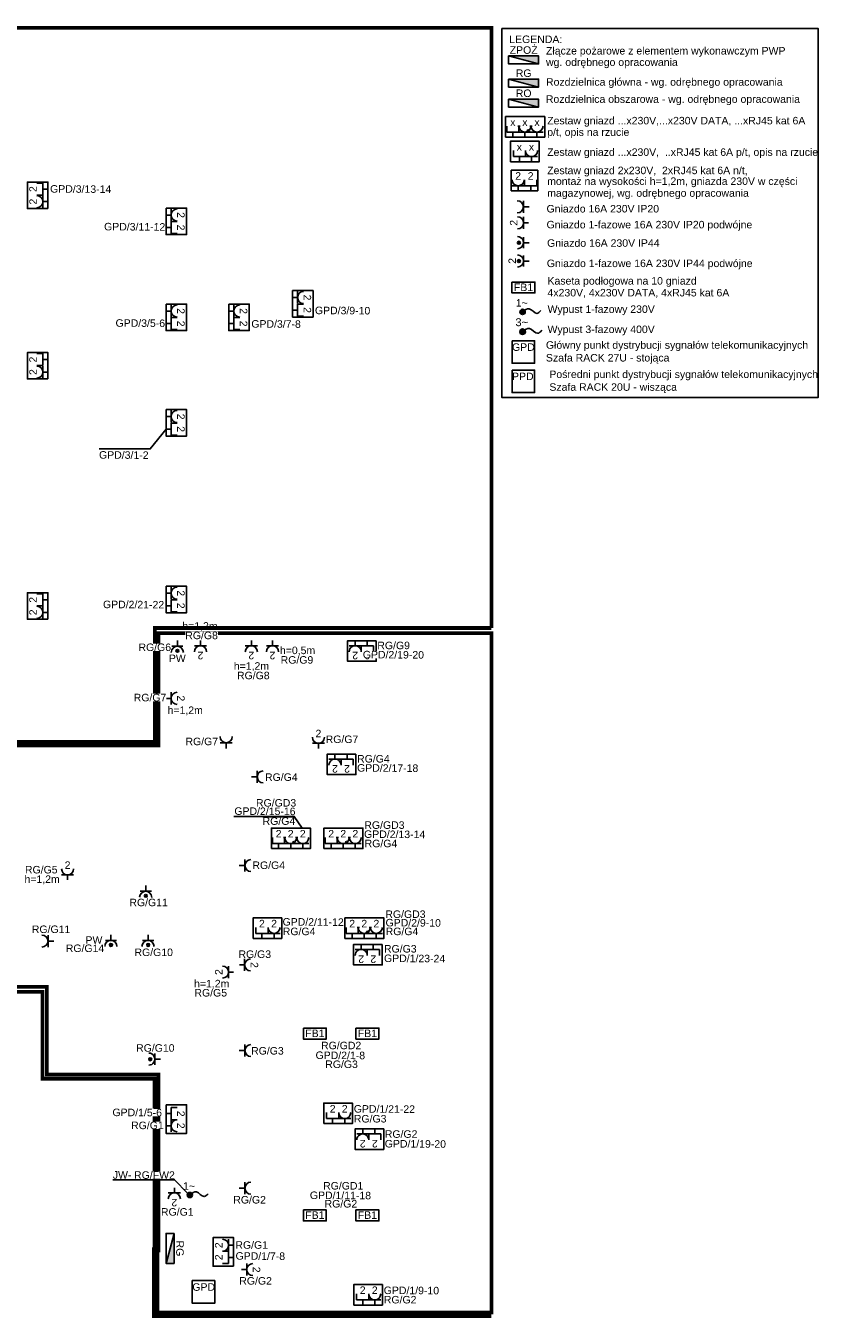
# Model space of a CAD drawing. Header units: millimetres. Extents: x 41440 to 68037, y 19518 to 23361.
# Tile 5 of 5: x 65861 to 68037, y 19876 to 23320. Entities that reach past the tile are written whole.
import ezdxf
from ezdxf.enums import TextEntityAlignment as Align

# ---------------------------------------------------------------- set-up
doc = ezdxf.new("R2010")
doc.units = ezdxf.units.MM
doc.header["$MEASUREMENT"] = 0
doc.linetypes.add('DASHED', pattern=[0.75, 0.5, -0.25])
for name, color, linetype in [('! PT ADRES - Gniazda LAN', 3, 'Continuous'), ('! PT Instalacja Gniazd', 5, 'Continuous'), ('! PT Instalacja gniazd 230V', 5, 'Continuous'), ('! PT Instalacja gniazd opisy', 7, 'Continuous'), ('! PT Instalacja gniazd wypust kablowy', 5, 'Continuous'), ('! PT Kasety podłogowe', 5, 'Continuous'), ('! PT Legenda', 7, 'Continuous'), ('! PT Opisy Legenda 2', 7, 'Continuous'), ('! PT Rozdzielnice', 5, 'Continuous'), ('! PT SRS', 1, 'Continuous'), ('! PT Zestawy gniazd', 5, 'Continuous'), ('! PTAdres - Instalacja gniazd', 5, 'Continuous'), ('! PTAdres - Instalacja gniazd DATA', 1, 'Continuous'), ('!PT Technologia numery', 6, 'Continuous'), ('!ZMIANY', 1, 'Continuous'), ('_HSA_ZAKRES_OPRACOWANIA', 213, 'Continuous')]:
    doc.layers.add(name, color=color, linetype=linetype)
doc.styles.add('ARIAL', font='arial.ttf')

# ---------------------------------------------------------------- blocks, each defined once
blk = doc.blocks.new('asa')
h = blk.add_hatch(color=1)
edge = h.paths.add_edge_path()
edge.add_ellipse((-435, 162), major_axis=(30.1, 0), ratio=1, start_angle=0, end_angle=360)
at = {"color": 5}
for points in [[(-1040, 0), (-1040, 546), (0, 546), (0, 0), (-1040, 0)], [(-366, 134), (-44, 134)], [(-205, 134), (-205, 0)]]:
    blk.add_lwpolyline(points, dxfattribs=at)
at = {"color": 3}
for points in [[(-1009, 134), (-1009, 294)], [(-1009, 134), (-687, 134)], [(-848, 134), (-848, 0)], [(-687, 134), (-687, 294)]]:
    blk.add_lwpolyline(points, dxfattribs=at)
at = {"color": 1}
for points in [[(-656, 294), (-719, 294)], [(-687, 134), (-366, 134)], [(-527, 134), (-527, 0)], [(-335, 294), (-397, 294)]]:
    blk.add_lwpolyline(points, dxfattribs=at)
blk.add_circle((-435, 162), 30.1, dxfattribs=at)
blk.add_arc((-527, 294), 161, 180, 360, dxfattribs=at)
at = {"color": 5}
blk.add_arc((-205, 294), 161, 180, 360, dxfattribs=at)
at = {"color": 3, "flags": 8}
blk.add_attdef('LICZBA_RJ', text='', height=200, dxfattribs=at).set_placement((-849, 235), align=Align.BOTTOM_CENTER)
at = {"color": 1, "flags": 8}
blk.add_attdef('LICZBA_DATA', text='', height=200, dxfattribs=at).set_placement((-527, 235), align=Align.BOTTOM_CENTER)
at = {"color": 5, "flags": 8}
blk.add_attdef('LICZBA_230V', text='', height=200, dxfattribs=at).set_placement((-205, 235), align=Align.BOTTOM_CENTER)
blk = doc.blocks.new('zw$490A')
at = {"color": 5}
for points in [[(-398, -294), (-398, 252), (366, 252), (366, -294), (-398, -294)], [(0, -160), (322, -160)], [(161, -161), (161, -294)]]:
    blk.add_lwpolyline(points, dxfattribs=at)
at = {"color": 3}
for points in [[(-322, -160), (-322, 0)], [(-322, -160), (0, -160)], [(-161, -161), (-161, -294)], [(0, -160), (0, 0)]]:
    blk.add_lwpolyline(points, dxfattribs=at)
at = {"color": 5}
blk.add_arc((161, 0), 161, 180, 360, dxfattribs=at)
at = {"color": 3, "flags": 8}
blk.add_attdef('LICZBA_RJ', text='', height=200, dxfattribs=at).set_placement((-161, -59), align=Align.BOTTOM_CENTER)
at = {"color": 5, "flags": 8}
blk.add_attdef('LICZBA_230V', text='', height=200, dxfattribs=at).set_placement((161, -59), align=Align.BOTTOM_CENTER)
blk = doc.blocks.new('Punkt dystrybucji sygnałów teletechnicznych')
at = {"color": 3}
blk.add_lwpolyline([(-30, 60), (30, 60), (30, 0), (-30, 0)], close=True, dxfattribs=at)
blk.add_attdef('NAZWA_SZAFY', (-30, 33), '', height=20, dxfattribs=at)
blk.add_attdef('NR_SZAFY', text='', height=20, dxfattribs=at).set_placement((0, 5), align=Align.CENTER)
blk = doc.blocks.new('A$7E8B171112287')
at = {"layer": '! PT Kasety podłogowe'}
blk.add_lwpolyline([(-30.6, 14.6), (30.6, 14.6), (30.6, -14.6), (-30.6, -14.6)], close=True, dxfattribs=at)
at = {"color": 1, "flags": 8}
blk.add_attdef('FB', text='', height=20, dxfattribs=at).set_placement((-10.3, -15.3), align=Align.BOTTOM_CENTER)
blk = doc.blocks.new('Rozdzielnica m')
blk.add_hatch(color=256).paths.add_polyline_path([(40, 21.2), (-40, 21.2), (40, 0)])
blk.add_lwpolyline([(40, 0), (-40, 21.2)])
blk.add_lwpolyline([(-40, 21.2), (40, 21.2), (40, 0), (-40, 0)], close=True)
at = {"color": 7}
blk.add_attdef('NAZWA', (10.4, 31.2), '', height=20, dxfattribs=at)
blk = doc.blocks.new('przyl_1faz')
blk.add_hatch(color=256).paths.add_polyline_path([(14.2, -0.5, 1), (-13.8, -0.5, 1)])
blk.add_circle((0.2, -0.5), 14)
blk.add_spline([(0.2, -0.5), (34.9, 16.4), (76.6, -8.5), (98.1, 6.6)], degree=3)
at = {"linetype": 'ByBlock', "style": 'ARIAL'}
blk.add_text('1~', height=40, dxfattribs=at).set_placement((-35.8, 27.5))
blk = doc.blocks.new('wypust 3 faz')
blk.add_hatch(color=256).paths.add_polyline_path([(-0.082, 0, 1), (0.082, 0, 1)])
blk.add_circle((0, 0), 0.0823)
blk.add_spline([(0, 0), (0.203, 0.099), (0.448, -0.047), (0.574, 0.041)], degree=3)
at = {"linetype": 'ByBlock', "style": 'ARIAL'}
blk.add_text('3~', height=0.2344, dxfattribs=at).set_placement((-0.211, 0.164))
blk = doc.blocks.new('*U8452')
blk.add_hatch(color=256).paths.add_polyline_path([(-23.3, 0, 1), (-31.1, 0, 1)])
for p, q in [((-15.1, -14.8), (-15.1, 14.9)), ((-15.1, 0.3), (-15.1, -14.8)), ((0, 0), (-15.1, 0))]:
    blk.add_line(p, q)
blk.add_circle((-27.2, 0), 3.88)
blk.add_arc((-31.2, 0.3), 16.1, 269.8291, 89.8291)
blk.add_attdef('ILOSC', (-28.5, -0.8), '', height=12)
blk = doc.blocks.new('*U8453')
for p, q in [((0, 0), (15.1, 0)), ((15.1, 15.9), (15.1, -16.3))]:
    blk.add_line(p, q)
blk.add_arc((31.2, -0.2), 16.1, 90, 270)
blk.add_attdef('KROTNOŚĆ', (43, 5.6), '', height=12, rotation=180)
blk = doc.blocks.new('A$7E8A6132161C0')
at = {"color": 5}
for points in [[(-16.1, 13.4), (16.1, 13.4)], [(0, 13.4), (0, 0)]]:
    blk.add_lwpolyline(points, dxfattribs=at)
blk.add_arc((0, 29.4), 16.1, 180, 360, dxfattribs=at)
at = {"color": 5, "flags": 8}
blk.add_attdef('LICZBA_230V', text='', height=20, dxfattribs=at).set_placement((0, 23.5), align=Align.BOTTOM_CENTER)
blk = doc.blocks.new('*U1270')
blk.add_hatch(color=256).paths.add_polyline_path([(-23.3, 0, 1), (-31.1, 0, 1)])
for p, q in [((-15.1, -14.8), (-15.1, 14.9)), ((-15.1, 0.3), (-15.1, -14.8)), ((0, 0), (-15.1, 0))]:
    blk.add_line(p, q)
blk.add_circle((-27.2, 0), 3.88)
blk.add_arc((-31.2, 0.3), 16.1, 269.8291, 89.8291)
blk.add_attdef('ILOSC', (-26.3, -1.2), '', height=12, rotation=90)
blk = doc.blocks.new('A$7E8A6134201B9')
at = {"layer": '! PT Instalacja gniazd 230V', "linetype": 'ByBlock', "lineweight": -2, "rotation": 270}
blk.add_blockref('*U1270', (0, 0), dxfattribs=at)
at = {"color": 5, "flags": 8}
blk.add_attdef('LICZBA_230V', text='', height=20, dxfattribs=at).set_placement((-4.1, 35.1, -8576.7), align=Align.BOTTOM_CENTER)
blk = doc.blocks.new('G$C3BBB513C')
at = {"color": 5}
blk.add_lwpolyline([(-51.9, 0), (-51.9, 54.6), (18.7, 54.6), (18.7, 0), (-51.9, 0)], dxfattribs=at)
at = {"color": 3}
for points in [[(-16.1, 13.4), (-16.1, 29.4)], [(-16.1, 13.4), (16.1, 13.4)], [(0, 13.4), (0, 0)], [(16.1, 13.4), (16.1, 29.4)]]:
    blk.add_lwpolyline(points, dxfattribs=at)
at = {"layer": '!PT Technologia numery'}
ref = blk.add_blockref('A$7E8A6132161C0', (-33.5, 0), dxfattribs=at)
ref.add_attrib('LICZBA_230V', '2', dxfattribs={"layer": '0', "color": 5, "height": 20, "style": 'ARIAL', "flags": 8}).set_placement((-33.4, 23.5), align=Align.BOTTOM_CENTER)
at = {"color": 3, "flags": 8}
blk.add_attdef('LICZBA_RJ', text='', height=20, dxfattribs=at).set_placement((0, 23.5), align=Align.BOTTOM_CENTER)

msp = doc.modelspace()

# ---------------------------------------------------------------- linework, layer by layer
at = {"layer": '! PT Opisy Legenda 2'}
msp.add_lwpolyline([(67129.4, 23313.2), (67973.1, 23313.2), (67973.1, 22330), (67129.4, 22330)], close=True, dxfattribs=at)
at = {"layer": '_HSA_ZAKRES_OPRACOWANIA', "linetype": 'DASHED', "ltscale": 60, "const_width": 10}
msp.add_lwpolyline([(65129.7, 21360.5), (65277.6, 21360.5), (65277.6, 21395.5), (65312.6, 21395.5), (65312.6, 21411.2), (65372.6, 21411.2), (65372.6, 21402.5), (66215.1, 21402.5), (66215.1, 21701.9), (67102, 21701.9), (67102, 19891.4), (66212.1, 19891.4), (66212.1, 20057.1), (66215.1, 20057.1), (66215.1, 20526.1), (65917.6, 20526.1), (65917.6, 20759.1), (65060.1, 20759.1), (65060.1, 21360.5)], dxfattribs=at)

# ---------------------------------------------------------------- block references
at = {"layer": '! PT Instalacja gniazd 230V', "linetype": 'ByBlock', "lineweight": -2}
for name, p, rotation in [('*U8453', (67202.3, 22837.9), 180), ('*U8453', (66395, 21394.9), 90), ('*U8452', (66181.1, 21029.1), 90), ('*U8453', (65935.6, 20881.2), 180), ('*U8452', (66088.3, 20898.1), 90), ('*U8452', (66187.3, 20898.1), 90)]:
    msp.add_blockref(name, p, dxfattribs=dict(at, rotation=rotation))
for name, p in [('*U8452', (67202.6, 22742.3)), ('*U8453', (66462.8, 21319)), ('*U8453', (66430.1, 21082.7)), ('*U8453', (66430.1, 20589.7)), ('*U8452', (66220.1, 20566.5)), ('*U8453', (66430.1, 20222.9))]:
    msp.add_blockref(name, p, dxfattribs=at)
at = {"layer": '! PT Instalacja gniazd wypust kablowy'}
for name, p, xscale, yscale, zscale in [('przyl_1faz', (67185, 22558.3), 0.5, 0.5, 0.5), ('wypust 3 faz', (67185.1, 22505.2), 90, 90, 90), ('przyl_1faz', (66298.3, 20204.8), 0.5, 0.5, 0.5)]:
    msp.add_blockref(name, p, dxfattribs=dict(at, xscale=xscale, yscale=yscale, zscale=zscale))
at = {"layer": '! PT Rozdzielnice'}
ref = msp.add_blockref('Rozdzielnica m', (67187.8, 23218.8, -7719), dxfattribs=at)
ref.add_attrib('NAZWA', 'ZPOŻ', dxfattribs={"layer": '0', "color": 7, "height": 20, "style": 'ARIAL'}).set_placement((67188, 23245.8, -7719), align=Align.CENTER)
ref = msp.add_blockref('Rozdzielnica m', (67187.8, 23157.2, -7719), dxfattribs=at)
ref.add_attrib('NAZWA', 'RG', dxfattribs={"layer": '0', "color": 7, "height": 20, "style": 'ARIAL'}).set_placement((67188, 23184.2, -7719), align=Align.CENTER)
ref = msp.add_blockref('Rozdzielnica m', (67187.8, 23103.7, -7719), dxfattribs=at)
ref.add_attrib('NAZWA', 'RO', dxfattribs={"layer": '0', "color": 7, "height": 20, "style": 'ARIAL'}).set_placement((67188, 23130.7, -7719), align=Align.CENTER)
ref = msp.add_blockref('Rozdzielnica m', (66235.1, 20062.3), dxfattribs=dict(at, rotation=270))
ref.add_attrib('NAZWA', 'RG', dxfattribs={"layer": '0', "color": 7, "height": 20, "rotation": 270, "style": 'ARIAL'}).set_placement((66262.1, 20062.2), align=Align.CENTER)
at = {"layer": '! PT SRS'}
ref = msp.add_blockref('Punkt dystrybucji sygnałów teletechnicznych', (67187, 22421.2, -7719), dxfattribs=at)
ref.add_attrib('NAZWA_SZAFY', 'GPD', (67157, 22454.2, -7719), dxfattribs={"layer": '0', "color": 3, "height": 20, "style": 'ARIAL'})
ref = msp.add_blockref('Punkt dystrybucji sygnałów teletechnicznych', (67187, 22343.1, -7719), dxfattribs=at)
ref.add_attrib('NAZWA_SZAFY', 'PPD', (67157, 22376.1, -7719), dxfattribs={"layer": '0', "color": 3, "height": 20, "style": 'ARIAL'})
ref = msp.add_blockref('Punkt dystrybucji sygnałów teletechnicznych', (66335, 19916.4), dxfattribs=at)
ref.add_attrib('NAZWA_SZAFY', 'GPD', (66305.1, 19949.4), dxfattribs={"layer": '0', "color": 3, "height": 20, "style": 'ARIAL'})
at = {"layer": '! PT Zestawy gniazd'}
ref = msp.add_blockref('asa', (67244, 23024, 857.7), dxfattribs=dict(at, xscale=0.1, yscale=0.1, zscale=0.1))
ref.add_attrib('LICZBA_230V', 'x', dxfattribs={"layer": '! PT Instalacja gniazd opisy', "color": 5, "height": 20, "style": 'ARIAL', "flags": 8}).set_placement((67223.5, 23047.5, 857.7), align=Align.BOTTOM_CENTER)
ref.add_attrib('LICZBA_DATA', 'x', dxfattribs={"layer": '! PT Instalacja gniazd opisy', "color": 1, "height": 20, "style": 'ARIAL', "flags": 8}).set_placement((67191.3, 23047.5, 857.7), align=Align.BOTTOM_CENTER)
ref.add_attrib('LICZBA_RJ', 'x', dxfattribs={"layer": '! PT Instalacja gniazd opisy', "color": 3, "height": 20, "style": 'ARIAL', "flags": 8}).set_placement((67159.1, 23047.5, 857.7), align=Align.BOTTOM_CENTER)
ref = msp.add_blockref('asa', (66619.8, 21127.9), dxfattribs=dict(at, xscale=0.1, yscale=0.1, zscale=0.1))
ref.add_attrib('LICZBA_230V', '2', dxfattribs={"layer": '! PT Instalacja gniazd opisy', "color": 5, "height": 20, "style": 'ARIAL', "flags": 8}).set_placement((66599.4, 21151.4), align=Align.BOTTOM_CENTER)
ref.add_attrib('LICZBA_DATA', '2', dxfattribs={"layer": '! PT Instalacja gniazd opisy', "color": 1, "height": 20, "style": 'ARIAL', "flags": 8}).set_placement((66567.2, 21151.4), align=Align.BOTTOM_CENTER)
ref.add_attrib('LICZBA_RJ', '2', dxfattribs={"layer": '! PT Instalacja gniazd opisy', "color": 3, "height": 20, "style": 'ARIAL', "flags": 8}).set_placement((66535, 21151.4), align=Align.BOTTOM_CENTER)
ref = msp.add_blockref('asa', (66759.8, 21127.9), dxfattribs=dict(at, xscale=0.1, yscale=0.1, zscale=0.1))
ref.add_attrib('LICZBA_230V', '2', dxfattribs={"layer": '! PT Instalacja gniazd opisy', "color": 5, "height": 20, "style": 'ARIAL', "flags": 8}).set_placement((66739.4, 21151.4), align=Align.BOTTOM_CENTER)
ref.add_attrib('LICZBA_DATA', '2', dxfattribs={"layer": '! PT Instalacja gniazd opisy', "color": 1, "height": 20, "style": 'ARIAL', "flags": 8}).set_placement((66707.2, 21151.4), align=Align.BOTTOM_CENTER)
ref.add_attrib('LICZBA_RJ', '2', dxfattribs={"layer": '! PT Instalacja gniazd opisy', "color": 3, "height": 20, "style": 'ARIAL', "flags": 8}).set_placement((66675, 21151.4), align=Align.BOTTOM_CENTER)
ref = msp.add_blockref('asa', (66815.8, 20888.4), dxfattribs=dict(at, xscale=0.1, yscale=0.1, zscale=0.1))
ref.add_attrib('LICZBA_230V', '2', dxfattribs={"layer": '! PT Instalacja gniazd opisy', "color": 5, "height": 20, "style": 'ARIAL', "flags": 8}).set_placement((66795.4, 20911.9), align=Align.BOTTOM_CENTER)
ref.add_attrib('LICZBA_DATA', '2', dxfattribs={"layer": '! PT Instalacja gniazd opisy', "color": 1, "height": 20, "style": 'ARIAL', "flags": 8}).set_placement((66763.2, 20911.9), align=Align.BOTTOM_CENTER)
ref.add_attrib('LICZBA_RJ', '2', dxfattribs={"layer": '! PT Instalacja gniazd opisy', "color": 3, "height": 20, "style": 'ARIAL', "flags": 8}).set_placement((66731, 20911.9), align=Align.BOTTOM_CENTER)
at = {"layer": '!PT Technologia numery'}
ref = msp.add_blockref('A$7E8A6132161C0', (67201, 22795.3), dxfattribs=dict(at, rotation=90))
ref.add_attrib('LICZBA_230V', '2', dxfattribs={"layer": '0', "color": 5, "height": 20, "rotation": 90, "style": 'ARIAL', "flags": 8}).set_placement((67177.4, 22795.4), align=Align.BOTTOM_CENTER)
ref = msp.add_blockref('A$7E8A6134201B9', (67202.6, 22693.4), dxfattribs=dict(at, rotation=90))
ref.add_attrib('LICZBA_230V', '2', dxfattribs={"layer": '0', "color": 5, "height": 20, "rotation": 90, "style": 'ARIAL', "flags": 8}).set_placement((67173.5, 22694, -8576.7), align=Align.BOTTOM_CENTER)
ref = msp.add_blockref('A$7E8B171112287', (67187.4, 22623), dxfattribs=at)
ref.add_attrib('FB', 'FB1', dxfattribs={"layer": '0', "color": 1, "height": 20, "style": 'ARIAL', "flags": 8}).set_placement((67187.6, 22607.7), align=Align.BOTTOM_CENTER)
ref = msp.add_blockref('A$7E8A6132161C0', (66326.9, 21681.9), dxfattribs=dict(at, rotation=180))
ref.add_attrib('LICZBA_230V', '2', dxfattribs={"layer": '0', "color": 5, "height": 20, "rotation": 180, "style": 'ARIAL', "flags": 8}).set_placement((66326.8, 21658.3), align=Align.BOTTOM_CENTER)
ref = msp.add_blockref('A$7E8A6132161C0', (66462.3, 21681.9), dxfattribs=dict(at, rotation=180))
ref.add_attrib('LICZBA_230V', '2', dxfattribs={"layer": '0', "color": 5, "height": 20, "rotation": 180, "style": 'ARIAL', "flags": 8}).set_placement((66462.3, 21658.3), align=Align.BOTTOM_CENTER)
ref = msp.add_blockref('A$7E8A6132161C0', (66518.6, 21681.9), dxfattribs=dict(at, rotation=180))
ref.add_attrib('LICZBA_230V', '2', dxfattribs={"layer": '0', "color": 5, "height": 20, "rotation": 180, "style": 'ARIAL', "flags": 8}).set_placement((66518.6, 21658.3), align=Align.BOTTOM_CENTER)
ref = msp.add_blockref('A$7E8A6132161C0', (66235.1, 21528.2), dxfattribs=dict(at, rotation=270))
ref.add_attrib('LICZBA_230V', '2', dxfattribs={"layer": '0', "color": 5, "height": 20, "rotation": 270, "style": 'ARIAL', "flags": 8}).set_placement((66258.6, 21528.2), align=Align.BOTTOM_CENTER)
ref = msp.add_blockref('A$7E8A6132161C0', (66641, 21394.9), dxfattribs=at)
ref.add_attrib('LICZBA_230V', '2', dxfattribs={"layer": '0', "color": 5, "height": 20, "style": 'ARIAL', "flags": 8}).set_placement((66641, 21418.4), align=Align.BOTTOM_CENTER)
ref = msp.add_blockref('A$7E8A6132161C0', (65972.6, 21044.1), dxfattribs=at)
ref.add_attrib('LICZBA_230V', '2', dxfattribs={"layer": '0', "color": 5, "height": 20, "style": 'ARIAL', "flags": 8}).set_placement((65972.6, 21067.7), align=Align.BOTTOM_CENTER)
ref = msp.add_blockref('A$7E8A6132161C0', (66415.1, 20798.7), dxfattribs=dict(at, rotation=90))
ref.add_attrib('LICZBA_230V', '2', dxfattribs={"layer": '0', "color": 5, "height": 20, "rotation": 90, "style": 'ARIAL', "flags": 8}).set_placement((66391.5, 20798.8), align=Align.BOTTOM_CENTER)
ref = msp.add_blockref('A$7E8A6132161C0', (66431, 20817.7), dxfattribs=dict(at, rotation=270))
ref.add_attrib('LICZBA_230V', '2', dxfattribs={"layer": '0', "color": 5, "height": 20, "rotation": 270, "style": 'ARIAL', "flags": 8}).set_placement((66454.5, 20817.6), align=Align.BOTTOM_CENTER)
ref = msp.add_blockref('A$7E8B171112287', (66631.5, 20634.7), dxfattribs=at)
ref.add_attrib('FB', 'FB1', dxfattribs={"layer": '0', "color": 1, "height": 20, "style": 'ARIAL', "flags": 8}).set_placement((66631.6, 20619.4), align=Align.BOTTOM_CENTER)
ref = msp.add_blockref('A$7E8B171112287', (66771.5, 20634.7), dxfattribs=at)
ref.add_attrib('FB', 'FB1', dxfattribs={"layer": '0', "color": 1, "height": 20, "style": 'ARIAL', "flags": 8}).set_placement((66771.6, 20619.4), align=Align.BOTTOM_CENTER)
ref = msp.add_blockref('A$7E8B171112287', (66631.5, 20150.4), dxfattribs=at)
ref.add_attrib('FB', 'FB1', dxfattribs={"layer": '0', "color": 1, "height": 20, "style": 'ARIAL', "flags": 8}).set_placement((66631.6, 20135.1), align=Align.BOTTOM_CENTER)
ref = msp.add_blockref('A$7E8B171112287', (66771.5, 20150.4), dxfattribs=at)
ref.add_attrib('FB', 'FB1', dxfattribs={"layer": '0', "color": 1, "height": 20, "style": 'ARIAL', "flags": 8}).set_placement((66771.6, 20135.1), align=Align.BOTTOM_CENTER)
ref = msp.add_blockref('A$7E8A6132161C0', (66436.5, 20005.8), dxfattribs=dict(at, rotation=270))
ref.add_attrib('LICZBA_230V', '2', dxfattribs={"layer": '0', "color": 5, "height": 20, "rotation": 270, "style": 'ARIAL', "flags": 8}).set_placement((66460, 20005.7), align=Align.BOTTOM_CENTER)
at = {"layer": '!ZMIANY'}
ref = msp.add_blockref('zw$490A', (67192.7, 22987.7, 0), dxfattribs=dict(at, xscale=0.1, yscale=0.1, zscale=0.1))
ref.add_attrib('LICZBA_RJ', 'x', dxfattribs={"layer": '0', "color": 3, "height": 20, "style": 'ARIAL', "flags": 8}).set_placement((67176.5, 22981.8, 0), align=Align.BOTTOM_CENTER)
ref.add_attrib('LICZBA_230V', 'x', dxfattribs={"layer": '0', "color": 5, "height": 20, "style": 'ARIAL', "flags": 8}).set_placement((67208.8, 22981.8, 0), align=Align.BOTTOM_CENTER)
ref = msp.add_blockref('zw$490A', (66755.2, 21652.4), dxfattribs=dict(at, xscale=0.1, yscale=0.1, zscale=0.1, rotation=179.99996003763))
ref.add_attrib('LICZBA_RJ', '2', dxfattribs={"layer": '0', "color": 3, "height": 20, "rotation": 180, "style": 'ARIAL', "flags": 8}).set_placement((66771.3, 21658.3), align=Align.BOTTOM_CENTER)
ref.add_attrib('LICZBA_230V', '2', dxfattribs={"layer": '0', "color": 5, "height": 20, "rotation": 180, "style": 'ARIAL', "flags": 8}).set_placement((66739.1, 21658.3), align=Align.BOTTOM_CENTER)
ref = msp.add_blockref('zw$490A', (66701.3, 21350.4), dxfattribs=dict(at, xscale=0.1, yscale=0.1, zscale=0.1, rotation=179.99996003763))
ref.add_attrib('LICZBA_RJ', '2', dxfattribs={"layer": '0', "color": 3, "height": 20, "rotation": 180, "style": 'ARIAL', "flags": 8}).set_placement((66717.4, 21356.3), align=Align.BOTTOM_CENTER)
ref.add_attrib('LICZBA_230V', '2', dxfattribs={"layer": '0', "color": 5, "height": 20, "rotation": 180, "style": 'ARIAL', "flags": 8}).set_placement((66685.2, 21356.3), align=Align.BOTTOM_CENTER)
ref = msp.add_blockref('zw$490A', (66506.7, 20917.8), dxfattribs=dict(at, xscale=0.1, yscale=0.1, zscale=0.1))
ref.add_attrib('LICZBA_RJ', '2', dxfattribs={"layer": '0', "color": 3, "height": 20, "style": 'ARIAL', "flags": 8}).set_placement((66490.5, 20911.9), align=Align.BOTTOM_CENTER)
ref.add_attrib('LICZBA_230V', '2', dxfattribs={"layer": '0', "color": 5, "height": 20, "style": 'ARIAL', "flags": 8}).set_placement((66522.8, 20911.9), align=Align.BOTTOM_CENTER)
ref = msp.add_blockref('zw$490A', (66771.2, 20843), dxfattribs=dict(at, xscale=0.1, yscale=0.1, zscale=0.1, rotation=179.99996003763))
ref.add_attrib('LICZBA_RJ', '2', dxfattribs={"layer": '0', "color": 3, "height": 20, "rotation": 180, "style": 'ARIAL', "flags": 8}).set_placement((66787.4, 20848.9), align=Align.BOTTOM_CENTER)
ref.add_attrib('LICZBA_230V', '2', dxfattribs={"layer": '0', "color": 5, "height": 20, "rotation": 180, "style": 'ARIAL', "flags": 8}).set_placement((66755.1, 20848.9), align=Align.BOTTOM_CENTER)
ref = msp.add_blockref('zw$490A', (66264.5, 20405.3), dxfattribs=dict(at, xscale=0.1, yscale=0.1, zscale=0.1, rotation=270))
ref.add_attrib('LICZBA_RJ', '2', dxfattribs={"layer": '0', "color": 3, "height": 20, "rotation": 270, "style": 'ARIAL', "flags": 8}).set_placement((66258.6, 20421.4), align=Align.BOTTOM_CENTER)
ref.add_attrib('LICZBA_230V', '2', dxfattribs={"layer": '0', "color": 5, "height": 20, "rotation": 270, "style": 'ARIAL', "flags": 8}).set_placement((66258.6, 20389.2), align=Align.BOTTOM_CENTER)
ref = msp.add_blockref('zw$490A', (66695.1, 20424.3), dxfattribs=dict(at, xscale=0.1, yscale=0.1, zscale=0.1))
ref.add_attrib('LICZBA_RJ', '2', dxfattribs={"layer": '0', "color": 3, "height": 20, "style": 'ARIAL', "flags": 8}).set_placement((66679, 20418.4), align=Align.BOTTOM_CENTER)
ref.add_attrib('LICZBA_230V', '2', dxfattribs={"layer": '0', "color": 5, "height": 20, "style": 'ARIAL', "flags": 8}).set_placement((66711.2, 20418.4), align=Align.BOTTOM_CENTER)
ref = msp.add_blockref('zw$490A', (66775.2, 20351.4), dxfattribs=dict(at, xscale=0.1, yscale=0.1, zscale=0.1, rotation=179.99996003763))
ref.add_attrib('LICZBA_RJ', '2', dxfattribs={"layer": '0', "color": 3, "height": 20, "rotation": 180, "style": 'ARIAL', "flags": 8}).set_placement((66791.4, 20357.3), align=Align.BOTTOM_CENTER)
ref.add_attrib('LICZBA_230V', '2', dxfattribs={"layer": '0', "color": 5, "height": 20, "rotation": 180, "style": 'ARIAL', "flags": 8}).set_placement((66759.1, 20357.3), align=Align.BOTTOM_CENTER)
ref = msp.add_blockref('zw$490A', (66385.6, 20054.6), dxfattribs=dict(at, xscale=0.1, yscale=0.1, zscale=0.1, rotation=89.99997324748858))
ref.add_attrib('LICZBA_RJ', '2', dxfattribs={"layer": '0', "color": 3, "height": 20, "rotation": 90, "style": 'ARIAL', "flags": 8}).set_placement((66391.5, 20038.5), align=Align.BOTTOM_CENTER)
ref.add_attrib('LICZBA_230V', '2', dxfattribs={"layer": '0', "color": 5, "height": 20, "rotation": 90, "style": 'ARIAL', "flags": 8}).set_placement((66391.5, 20070.7), align=Align.BOTTOM_CENTER)
ref = msp.add_blockref('zw$490A', (66775.1, 19940.9), dxfattribs=dict(at, xscale=0.1, yscale=0.1, zscale=0.1))
ref.add_attrib('LICZBA_RJ', '2', dxfattribs={"layer": '0', "color": 3, "height": 20, "style": 'ARIAL', "flags": 8}).set_placement((66759, 19935), align=Align.BOTTOM_CENTER)
ref.add_attrib('LICZBA_230V', '2', dxfattribs={"layer": '0', "color": 5, "height": 20, "style": 'ARIAL', "flags": 8}).set_placement((66791.2, 19935), align=Align.BOTTOM_CENTER)
ref = msp.add_blockref('G$C3BBB513C', (65920.1, 22885.3), dxfattribs=dict(rotation=90))
ref.add_attrib('LICZBA_RJ', '2', dxfattribs={"color": 3, "height": 20, "rotation": 90, "style": 'ARIAL', "flags": 8}).set_placement((65896.5, 22885.3), align=Align.BOTTOM_CENTER)
ref = msp.add_blockref('G$C3BBB513C', (67206.7, 22880.8))
ref.add_attrib('LICZBA_RJ', '2', dxfattribs={"color": 3, "height": 20, "style": 'ARIAL', "flags": 8}).set_placement((67206.6, 22904.3), align=Align.BOTTOM_CENTER)
ref = msp.add_blockref('G$C3BBB513C', (66235.1, 22782.7), dxfattribs=dict(rotation=270))
ref.add_attrib('LICZBA_RJ', '2', dxfattribs={"color": 3, "height": 20, "rotation": 270, "style": 'ARIAL', "flags": 8}).set_placement((66258.6, 22782.8), align=Align.BOTTOM_CENTER)
ref = msp.add_blockref('G$C3BBB513C', (66572.1, 22562.9), dxfattribs=dict(rotation=270))
ref.add_attrib('LICZBA_RJ', '2', dxfattribs={"color": 3, "height": 20, "rotation": 270, "style": 'ARIAL', "flags": 8}).set_placement((66595.6, 22562.9), align=Align.BOTTOM_CENTER)
ref = msp.add_blockref('G$C3BBB513C', (66235.1, 22526.8), dxfattribs=dict(rotation=270))
ref.add_attrib('LICZBA_RJ', '2', dxfattribs={"color": 3, "height": 20, "rotation": 270, "style": 'ARIAL', "flags": 8}).set_placement((66258.6, 22526.8), align=Align.BOTTOM_CENTER)
ref = msp.add_blockref('G$C3BBB513C', (66402.1, 22526.8), dxfattribs=dict(rotation=270))
ref.add_attrib('LICZBA_RJ', '2', dxfattribs={"color": 3, "height": 20, "rotation": 270, "style": 'ARIAL', "flags": 8}).set_placement((66425.6, 22526.8), align=Align.BOTTOM_CENTER)
ref = msp.add_blockref('G$C3BBB513C', (65920.1, 22431.1), dxfattribs=dict(rotation=90))
ref.add_attrib('LICZBA_RJ', '2', dxfattribs={"color": 3, "height": 20, "rotation": 90, "style": 'ARIAL', "flags": 8}).set_placement((65896.5, 22431), align=Align.BOTTOM_CENTER)
ref = msp.add_blockref('G$C3BBB513C', (66235.1, 22245.6), dxfattribs=dict(rotation=270))
ref.add_attrib('LICZBA_RJ', '2', dxfattribs={"color": 3, "height": 20, "rotation": 270, "style": 'ARIAL', "flags": 8}).set_placement((66258.6, 22245.6), align=Align.BOTTOM_CENTER)
ref = msp.add_blockref('G$C3BBB513C', (65920.1, 21790.8), dxfattribs=dict(rotation=90))
ref.add_attrib('LICZBA_RJ', '2', dxfattribs={"color": 3, "height": 20, "rotation": 90, "style": 'ARIAL', "flags": 8}).set_placement((65896.5, 21790.7), align=Align.BOTTOM_CENTER)
ref = msp.add_blockref('G$C3BBB513C', (66235.1, 21774.9), dxfattribs=dict(rotation=270))
ref.add_attrib('LICZBA_RJ', '2', dxfattribs={"color": 3, "height": 20, "rotation": 270, "style": 'ARIAL', "flags": 8}).set_placement((66258.6, 21775), align=Align.BOTTOM_CENTER)

# ---------------------------------------------------------------- texts
at = {"layer": '! PT Legenda', "style": 'ARIAL'}
for s, p in [('Zestaw gniazd ...x230V,...x230V DATA, ...xRJ45 kat 6A ', (67250.7, 23057.7, 857.7)), ('p/t, opis na rzucie', (67250.7, 23027.1, 888.5)), ('Zestaw gniazd ...x230V,  ..xRJ45 kat 6A p/t, opis na rzucie', (67250.7, 22973.8, 888.5)), ('Zestaw gniazd 2x230V,  2xRJ45 kat 6A n/t, ', (67250.7, 22925, 888.5)), ('montaż na wysokości h=1,2m, gniazda 230V w części ', (67250.7, 22896.3, 888.5)), ('magazynowej, wg. odrębnego opracowania', (67250.7, 22864.8, 888.5)), ('Kaseta podłogowa na 10 gniazd ', (67251.5, 22630.8, 8576.7)), ('4x230V, 4x230V DATA, 4xRJ45 kat 6A', (67251.5, 22599.2, 8576.7))]:
    msp.add_text(s, height=20, dxfattribs=at).set_placement(p)
at = {"layer": '! PT Opisy Legenda 2', "style": 'ARIAL'}
for s, p in [('LEGENDA:', (67149.7, 23274.5, 7719)), ('Złącze pożarowe z elementem wykonawczym PWP', (67247.6, 23243.9, 857.7)), ('wg. odrębnego opracowania', (67247.6, 23213.5, 857.7)), ('Rozdzielnica główna - wg. odrębnego opracowania', (67247.6, 23160.8, 857.7)), ('Rozdzielnica obszarowa - wg. odrębnego opracowania', (67247.2, 23115.1, 857.7)), ('Gniazdo 16A 230V IP20', (67249, 22822.9)), ('Gniazdo 1-fazowe 16A 230V IP20 podwójne', (67249, 22780.6)), ('Gniazdo 16A 230V IP44', (67250.4, 22731.5)), ('Gniazdo 1-fazowe 16A 230V IP44 podwójne', (67249.7, 22677.4, 97.4)), ('Wypust 1-fazowy 230V', (67251.7, 22555.3, 8576.7)), ('Wypust 3-fazowy 400V', (67251.6, 22501.6, 8623.1)), ('Główny punkt dystrybucji sygnałów telekomunikacyjnych', (67247.3, 22459.8, -7719)), ('Szafa RACK 27U - stojąca', (67247.3, 22425.8, -7719)), ('Pośredni punkt dystrybucji sygnałów telekomunikacyjnych', (67256.5, 22381.8, -7719)), ('Szafa RACK 20U - wisząca', (67256.5, 22347.8, -7719)), ('h=1,2m', (66278.4, 21711.1, -7719)), ('h=0,5m', (66538.5, 21646, -7719)), ('PW', (66242.5, 21624.9, 857.7)), ('h=1,2m', (66415.6, 21604.4, -7719)), ('h=1,2m', (65857.8, 21036.3, -7719)), ('PW', (66020.3, 20874, 857.7)), ('h=1,2m', (66309.7, 20758, -7719))]:
    msp.add_text(s, height=20, dxfattribs=at).set_placement(p)

# ---------------------------------------------------------------- next in the draw order: texts
at = {"layer": '! PT Instalacja Gniazd', "char_height": 20, "attachment_point": 1, "style": 'ARIAL', "bg_fill": 3, "box_fill_scale": 1, "bg_fill_color": 256, "bg_fill_true_color": 13158600, "bg_fill_transparency": 0}
for insert in [(66461.7, 20598.9, -11578.5), (66659.2, 20563.1, -11578.5)]:
    msp.add_mtext('RG/G3', dxfattribs=dict(at, insert=insert))
at = {"layer": '! PTAdres - Instalacja gniazd', "char_height": 20, "attachment_point": 1, "style": 'ARIAL', "bg_fill": 3, "box_fill_scale": 1, "bg_fill_color": 256, "bg_fill_true_color": 13158600, "bg_fill_transparency": 0}
for s, insert in [('RG/G5', (65859.1, 21081.6, -11578.5)), ('RG/G4', (66465.2, 21093.5, -11578.5)), ('RG/G11', (66137.3, 20994.2, -11578.5)), ('RG/G11', (65877.4, 20922.8, -11578.5)), ('RG/G4', (66546.1, 20917.1, -11578.5)), ('RG/G4', (66820.3, 20917.1, -11578.5)), ('RG/G14', (65967.9, 20872.2, -11578.5)), ('RG/G3', (66815.8, 20870.8, -11578.5)), ('RG/G10', (66150.9, 20861.4, -11578.5)), ('RG/G3', (66428, 20856.4, -11578.5))]:
    msp.add_mtext(s, dxfattribs=dict(at, insert=insert))
at = {"layer": '! PTAdres - Instalacja gniazd DATA', "char_height": 20, "attachment_point": 1, "style": 'ARIAL', "bg_fill": 3, "box_fill_scale": 1, "bg_fill_color": 256, "bg_fill_true_color": 13158600, "bg_fill_transparency": 0}
for s, insert in [('RG/GD3', (66474.7, 21259.7, -11578.5)), ('RG/GD3', (66763.4, 21200.4, -11578.5)), ('RG/GD3', (66819.4, 20963, -11578.5)), ('RG/GD2', (66648.1, 20613.1, -11578.5)), ('RG/GD1', (66653.6, 20239.2, -11578.5))]:
    msp.add_mtext(s, dxfattribs=dict(at, insert=insert))

# ---------------------------------------------------------------- next in the draw order: linework, layer by layer
at = {"layer": '_HSA_ZAKRES_OPRACOWANIA', "color": 4, "linetype": 'DASHED', "ltscale": 60, "const_width": 10}
for points in [[(67102, 21715.6), (67102, 23315.3), (54828.5, 23315.3), (54828.5, 21159.8), (65059.7, 21159.8)], [(67102, 21715.6), (66204.8, 21715.6), (66204.8, 21411.8), (65380.9, 21411.8), (65380.9, 21423.1), (65302.1, 21423.1), (65302.1, 21405.3), (65266.9, 21405.3), (65266.9, 21370.5), (65050, 21370.5), (65050, 21159.8)], [(65059.7, 20746.1), (65905.7, 20746.1), (65905.7, 20514.6), (66204.7, 20514.6), (66204.7, 20060), (66202.7, 20060), (66202.7, 19881.5), (67102, 19881.5)]]:
    msp.add_lwpolyline(points, dxfattribs=at)

# ---------------------------------------------------------------- next in the draw order: texts
at = {"layer": '! PT ADRES - Gniazda LAN', "char_height": 20, "attachment_point": 1, "rotation": 359.6784, "style": 'ARIAL', "bg_fill": 3, "box_fill_scale": 1, "bg_fill_color": 256, "bg_fill_true_color": 13158600, "bg_fill_transparency": 0}
for s, insert in [('GPD/2/11-12', (66545.6, 20942.7, -9895.2)), ('GPD/2/9-10', (66820, 20940.5, -9895.2)), ('GPD/1/23-24', (66815.9, 20845.5, -9895.2))]:
    msp.add_mtext(s, dxfattribs=dict(at, insert=insert))

# ---------------------------------------------------------------- next in the draw order: texts
for s, insert in [('GPD/3/13-14', (65926.1, 22895.9, -9895.2)), ('GPD/3/11-12', (66069.9, 22795.3, -9895.2)), ('GPD/3/9-10', (66631.8, 22572, -9895.2)), ('GPD/3/5-6', (66100.5, 22538.5, -9895.2)), ('GPD/3/7-8', (66462.3, 22536.2, -9895.2)), ('GPD/3/1-2', (66056.5, 22187, -9895.2)), ('GPD/2/21-22', (66067, 21788.6, -9895.2)), ('GPD/2/1-8', (66633.5, 20587.2, -9895.2))]:
    msp.add_mtext(s, dxfattribs=dict(at, insert=insert))
at = {"layer": '! PTAdres - Instalacja gniazd', "char_height": 20, "attachment_point": 1, "style": 'ARIAL', "bg_fill": 3, "box_fill_scale": 1, "bg_fill_color": 256, "bg_fill_true_color": 13158600, "bg_fill_transparency": 0}
for s, insert in [('RG/G8', (66286.2, 21705.8, -11578.5)), ('RG/G9', (66798, 21679.1, -11578.5)), ('RG/G9', (66540.4, 21640.6, -11578.5)), ('RG/G8', (66424.1, 21599.1, -11578.5)), ('RG/G7', (66148.8, 21540.3, -11578.5)), ('RG/G7', (66286.8, 21423.3, -11578.5)), ('RG/G7', (66660.4, 21429.1, -11578.5)), ('RG/G4', (66744.1, 21377.1, -11578.5)), ('RG/G4', (66498.8, 21328.2, -11578.5)), ('RG/G4', (66492.3, 21211.1, -11578.5)), ('RG/G4', (66764.2, 21151.4, -11578.5)), ('RG/G5', (66310.6, 20753.6, -11578.5)), ('RG/G10', (66155.2, 20606.5, -11578.5)), ('RG/G1', (66141.9, 20400.2, -11578.5)), ('RG/G2', (66818, 20377.1, -11578.5)), ('RG/FW2', (66149.8, 20267.8)), ('RG/G2', (66414.2, 20202, -11578.5)), ('RG/G2', (66657.5, 20191.3, -11578.5)), ('RG/G1', (66221.5, 20169.6, -11578.5)), ('RG/G1', (66419.8, 20081.4, -11578.5)), ('RG/G2', (66430.2, 19985.9, -11578.5)), ('RG/G2', (66815.4, 19935.7, -11578.5))]:
    msp.add_mtext(s, dxfattribs=dict(at, insert=insert))

# ---------------------------------------------------------------- next in the draw order: linework, layer by layer
for points in [[(66056.9, 22192.8), (66192.8, 22192.8), (66235.1, 22245.6)], [(66416, 21213.6), (66576.6, 21213.6), (66597.7, 21182.5)], [(66092.8, 20245.3), (66257.8, 20245.3), (66291.8, 20209.4)]]:
    msp.add_lwpolyline(points)

# ---------------------------------------------------------------- next in the draw order: block references
at = {"layer": '! PT Instalacja gniazd 230V', "linetype": 'ByBlock', "lineweight": -2, "rotation": 90}
msp.add_blockref('*U8452', (66265.3, 21681.9), dxfattribs=at)
at = {"layer": '!PT Technologia numery'}
ref = msp.add_blockref('A$7E8A6132161C0', (66257.2, 20223.9), dxfattribs=dict(at, rotation=180))
ref.add_attrib('LICZBA_230V', '2', dxfattribs={"layer": '0', "color": 5, "height": 20, "rotation": 180, "style": 'ARIAL', "flags": 8}).set_placement((66257.1, 20200.3), align=Align.BOTTOM_CENTER)

# ---------------------------------------------------------------- next in the draw order: texts
at = {"layer": '! PT ADRES - Gniazda LAN', "char_height": 20, "attachment_point": 1, "rotation": 359.6784, "style": 'ARIAL', "bg_fill": 3, "box_fill_scale": 1, "bg_fill_color": 256, "bg_fill_true_color": 13158600, "bg_fill_transparency": 0}
for s, insert in [('GPD/2/19-20', (66759.4, 21654.9, -9895.2)), ('GPD/2/17-18', (66744.2, 21352.9, -9895.2)), ('GPD/2/13-14', (66762.8, 21176.4, -9895.2)), ('GPD/1/5-6', (66092.3, 20434.9, -9895.2)), ('GPD/1/19-20', (66818, 20351.4, -9895.2)), ('GPD/1/11-18', (66618.3, 20214, -9895.2)), ('GPD/1/7-8', (66420.3, 20052.3, -9895.2)), ('GPD/1/9-10', (66815.2, 19960.7, -9895.2))]:
    msp.add_mtext(s, dxfattribs=dict(at, insert=insert))
at = {"layer": '! PT Opisy Legenda 2', "style": 'ARIAL'}
for s, p in [('h=1,2m', (66239.1, 21486.5, -7719)), ('JW-', (66093.1, 20248.2, 857.7))]:
    msp.add_text(s, height=20, dxfattribs=at).set_placement(p)
at = {"layer": '! PTAdres - Instalacja gniazd', "insert": (66735.5, 20417.9, -11578.5), "char_height": 20, "attachment_point": 1, "style": 'ARIAL', "bg_fill": 3, "box_fill_scale": 1, "bg_fill_color": 256, "bg_fill_true_color": 13158600, "bg_fill_transparency": 0}
msp.add_mtext('RG/G3', dxfattribs=at)

# ---------------------------------------------------------------- next in the draw order: texts
at = {"layer": '! PT ADRES - Gniazda LAN', "char_height": 20, "attachment_point": 1, "rotation": 359.6784, "style": 'ARIAL', "bg_fill": 3, "box_fill_scale": 1, "bg_fill_color": 256, "bg_fill_true_color": 13158600, "bg_fill_transparency": 0}
for s, insert in [('GPD/2/15-16', (66417.1, 21237.8, -9895.2)), ('GPD/1/21-22', (66735.4, 20444.3, -9895.2))]:
    msp.add_mtext(s, dxfattribs=dict(at, insert=insert))
at = {"layer": '! PTAdres - Instalacja gniazd', "insert": (66161.5, 21674.3, -11578.5), "char_height": 20, "attachment_point": 1, "style": 'ARIAL', "bg_fill": 3, "box_fill_scale": 1, "bg_fill_color": 256, "bg_fill_true_color": 13158600, "bg_fill_transparency": 0}
msp.add_mtext('RG/G6', dxfattribs=at)

doc.saveas('drawing.dxf')
